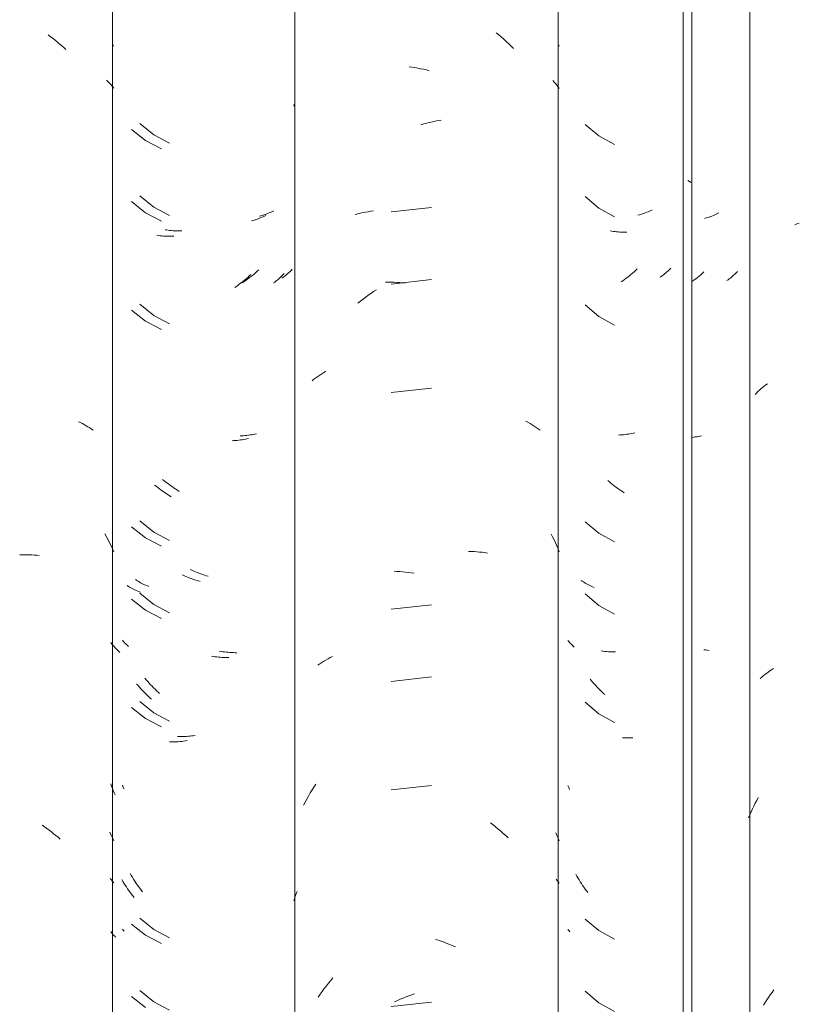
# Model space of a CAD drawing. Header units: metres. Extents: x -27.3 to 21, y -0.3 to 10.3.
# Tile 164 of 255: x 14.573 to 14.898, y 3.462 to 3.873. Entities that reach past the tile are written whole.
import ezdxf

# ---------------------------------------------------------------- set-up
doc = ezdxf.new("R2010")
doc.units = ezdxf.units.M
doc.layers.add('A-GLAZ-CWMG', color=7, linetype='Continuous', lineweight=5)

# ---------------------------------------------------------------- blocks, each defined once
blk = doc.blocks.new('FP_251-FACHADA 03')
at = {"layer": 'A-GLAZ-CWMG', "color": 9, "true_color": 0xc0c0c0}
for p, q in [((20.06759, 3.60991), (20.06684, 3.61002)), ((20.06833, 3.60981), (20.06759, 3.60991)), ((20.06908, 3.60972), (20.06833, 3.60981))]:
    blk.add_line(p, q, dxfattribs=at)
blk = doc.blocks.new('Rectangular Mullion - Telha Fibrocimento - Ondulada-2565197-FACHADA 03')
at = {"layer": 'A-GLAZ-CWMG'}
blk.add_blockref('FP_251-FACHADA 03', (0, 0), dxfattribs=at)
blk = doc.blocks.new('FP_258-FACHADA 03')
at = {"layer": 'A-GLAZ-CWMG', "color": 9, "true_color": 0xc0c0c0}
for p, q in [((20.10568, 3.78766), (20.10658, 3.78795)), ((20.1048, 3.78735), (20.10568, 3.78766)), ((20.08937, 3.71768), (20.08999, 3.71826)), ((20.08999, 3.71826), (20.09062, 3.71883)), ((20.09062, 3.71883), (20.09127, 3.71938)), ((20.09127, 3.71938), (20.09193, 3.71993)), ((20.09193, 3.71993), (20.09261, 3.72046)), ((20.09261, 3.72046), (20.0933, 3.72099)), ((20.08818, 3.71648), (20.08877, 3.71709)), ((20.08877, 3.71709), (20.08937, 3.71768)), ((20.09093, 3.59852), (20.09159, 3.59908)), ((20.09159, 3.59908), (20.09226, 3.59962)), ((20.09226, 3.59962), (20.09294, 3.60015)), ((20.09294, 3.60015), (20.09364, 3.60066)), ((20.09364, 3.60066), (20.09435, 3.60117)), ((20.09435, 3.60117), (20.09508, 3.60166)), ((20.09508, 3.60166), (20.09582, 3.60214)), ((20.09029, 3.59796), (20.09093, 3.59852)), ((20.08766, 3.54477), (20.08826, 3.54596)), ((20.08826, 3.54596), (20.08888, 3.54714)), ((20.08888, 3.54714), (20.08951, 3.54832)), ((20.08598, 3.54112), (20.08652, 3.54234)), ((20.08652, 3.54234), (20.08709, 3.54356)), ((20.08709, 3.54356), (20.08766, 3.54477)), ((20.08545, 3.53988), (20.08598, 3.54112)), ((20.09526, 3.46702), (20.09601, 3.46803)), ((20.09243, 3.46283), (20.09312, 3.4639)), ((20.09312, 3.4639), (20.09382, 3.46495)), ((20.09382, 3.46495), (20.09453, 3.46599)), ((20.09453, 3.46599), (20.09526, 3.46702)), ((20.09175, 3.46176), (20.09243, 3.46283))]:
    blk.add_line(p, q, dxfattribs=at)
blk = doc.blocks.new('FP_259-FACHADA 03')
at = {"layer": 'A-GLAZ-CWMG', "color": 9, "true_color": 0xc0c0c0}
for p, q in [((20.01721, 3.82921), (20.02297, 3.82445)), ((20.02297, 3.82445), (20.02951, 3.82081)), ((20.01721, 3.79906), (20.02297, 3.7943)), ((20.02297, 3.7943), (20.02951, 3.79067)), ((20.07252, 3.79195), (20.07195, 3.79169)), ((20.07309, 3.79223), (20.07252, 3.79195)), ((20.06769, 3.79015), (20.06705, 3.78998)), ((20.06832, 3.79034), (20.06769, 3.79015)), ((20.06895, 3.79053), (20.06832, 3.79034)), ((20.06956, 3.79074), (20.06895, 3.79053)), ((20.07017, 3.79096), (20.06956, 3.79074)), ((20.07077, 3.7912), (20.07017, 3.79096)), ((20.07136, 3.79144), (20.07077, 3.7912)), ((20.07195, 3.79169), (20.07136, 3.79144)), ((20.02833, 3.78465), (20.02766, 3.78477)), ((20.02901, 3.78455), (20.02833, 3.78465)), ((20.0297, 3.78446), (20.02901, 3.78455)), ((20.03039, 3.78438), (20.0297, 3.78446)), ((20.03108, 3.78432), (20.03039, 3.78438)), ((20.03178, 3.78427), (20.03108, 3.78432)), ((20.03249, 3.78423), (20.03178, 3.78427)), ((20.0332, 3.7842), (20.03249, 3.78423)), ((20.03391, 3.78419), (20.0332, 3.7842)), ((20.03463, 3.78419), (20.03391, 3.78419)), ((20.06679, 3.76762), (20.06614, 3.76703)), ((20.08045, 3.76743), (20.08004, 3.76702)), ((20.08084, 3.76784), (20.08045, 3.76743)), ((20.06279, 3.76427), (20.0621, 3.76375)), ((20.06347, 3.76479), (20.06279, 3.76427)), ((20.06415, 3.76533), (20.06347, 3.76479)), ((20.06482, 3.76589), (20.06415, 3.76533)), ((20.06548, 3.76645), (20.06482, 3.76589)), ((20.06614, 3.76703), (20.06548, 3.76645)), ((20.07689, 3.76437), (20.0764, 3.76402)), ((20.07737, 3.76472), (20.07689, 3.76437)), ((20.07785, 3.76508), (20.07737, 3.76472)), ((20.07831, 3.76545), (20.07785, 3.76508)), ((20.07876, 3.76583), (20.07831, 3.76545)), ((20.0792, 3.76622), (20.07876, 3.76583)), ((20.07963, 3.76661), (20.0792, 3.76622)), ((20.08004, 3.76702), (20.07963, 3.76661)), ((20.01721, 3.75385), (20.02297, 3.74909)), ((20.02297, 3.74909), (20.02951, 3.74546)), ((20.06246, 3.69867), (20.06182, 3.6986)), ((20.06315, 3.69876), (20.06246, 3.69867)), ((20.06382, 3.69886), (20.06315, 3.69876)), ((20.0645, 3.69898), (20.06382, 3.69886)), ((20.06516, 3.69911), (20.0645, 3.69898)), ((20.06582, 3.69925), (20.06516, 3.69911)), ((20.02734, 3.68003), (20.02667, 3.68059)), ((20.02801, 3.67947), (20.02734, 3.68003)), ((20.02868, 3.67894), (20.02801, 3.67947)), ((20.02937, 3.67841), (20.02868, 3.67894)), ((20.03005, 3.67789), (20.02937, 3.67841)), ((20.03075, 3.67739), (20.03005, 3.67789)), ((20.03145, 3.6769), (20.03075, 3.67739)), ((20.03215, 3.67643), (20.03145, 3.6769)), ((20.03286, 3.67597), (20.03215, 3.67643)), ((20.03357, 3.67552), (20.03286, 3.67597)), ((20.01721, 3.66342), (20.02297, 3.65866)), ((20.02297, 3.65866), (20.02951, 3.65503)), ((20.01601, 3.63861), (20.01551, 3.63895)), ((20.01652, 3.63828), (20.01601, 3.63861)), ((20.01704, 3.63796), (20.01652, 3.63828)), ((20.01757, 3.63765), (20.01704, 3.63796)), ((20.01812, 3.63735), (20.01757, 3.63765)), ((20.01867, 3.63706), (20.01812, 3.63735)), ((20.01923, 3.63678), (20.01867, 3.63706)), ((20.01979, 3.63651), (20.01923, 3.63678)), ((20.02037, 3.63625), (20.01979, 3.63651)), ((20.02096, 3.636), (20.02037, 3.63625)), ((20.01721, 3.63328), (20.02297, 3.62852)), ((20.02297, 3.62852), (20.02951, 3.62488)), ((20.0104, 3.61347), (20.01007, 3.61388)), ((20.01075, 3.61306), (20.0104, 3.61347)), ((20.0111, 3.61266), (20.01075, 3.61306)), ((20.01147, 3.61226), (20.0111, 3.61266)), ((20.01184, 3.61187), (20.01147, 3.61226)), ((20.01223, 3.61149), (20.01184, 3.61187)), ((20.01263, 3.61111), (20.01223, 3.61149)), ((20.01992, 3.59705), (20.01935, 3.59775)), ((20.0205, 3.59636), (20.01992, 3.59705)), ((20.02109, 3.59569), (20.0205, 3.59636)), ((20.02169, 3.59502), (20.02109, 3.59569)), ((20.02229, 3.59436), (20.02169, 3.59502)), ((20.02291, 3.59372), (20.02229, 3.59436)), ((20.02353, 3.59309), (20.02291, 3.59372)), ((20.02416, 3.59247), (20.02353, 3.59309)), ((20.0248, 3.59186), (20.02416, 3.59247)), ((20.02544, 3.59126), (20.0248, 3.59186)), ((20.01721, 3.58806), (20.02297, 3.5833)), ((20.02297, 3.5833), (20.02951, 3.57967)), ((20.03358, 3.57319), (20.03287, 3.57321)), ((20.0343, 3.57319), (20.03358, 3.57319)), ((20.03502, 3.5732), (20.0343, 3.57319)), ((20.03575, 3.57322), (20.03502, 3.5732)), ((20.03647, 3.57325), (20.03575, 3.57322)), ((20.03721, 3.5733), (20.03647, 3.57325)), ((20.01041, 3.55257), (20.01007, 3.55341)), ((20.01076, 3.55174), (20.01041, 3.55257)), ((20.01377, 3.51556), (20.01332, 3.51637)), ((20.01423, 3.51476), (20.01377, 3.51556)), ((20.0147, 3.51396), (20.01423, 3.51476)), ((20.01518, 3.51318), (20.0147, 3.51396)), ((20.01568, 3.5124), (20.01518, 3.51318)), ((20.01618, 3.51164), (20.01568, 3.5124)), ((20.0167, 3.51088), (20.01618, 3.51164)), ((20.01722, 3.51013), (20.0167, 3.51088)), ((20.01776, 3.5094), (20.01722, 3.51013)), ((20.0183, 3.50867), (20.01776, 3.5094)), ((20.01721, 3.49764), (20.02297, 3.49288)), ((20.01033, 3.49298), (20.01007, 3.49331)), ((20.0106, 3.49266), (20.01033, 3.49298)), ((20.01088, 3.49233), (20.0106, 3.49266)), ((20.02297, 3.49288), (20.02951, 3.48924)), ((20.01721, 3.46749), (20.02297, 3.46273)), ((20.02297, 3.46273), (20.02951, 3.4591))]:
    blk.add_line(p, q, dxfattribs=at)
blk = doc.blocks.new('FP_260-FACHADA 03')
at = {"layer": 'A-GLAZ-CWMG', "color": 9, "true_color": 0xc0c0c0}
for p, q in [((19.98011, 3.86742), (19.98118, 3.86655)), ((19.98118, 3.86655), (19.98223, 3.86566)), ((19.98223, 3.86566), (19.98328, 3.86475)), ((19.98328, 3.86475), (19.98431, 3.86382)), ((19.98431, 3.86382), (19.98533, 3.86287)), ((19.98533, 3.86287), (19.98633, 3.8619)), ((19.98633, 3.8619), (19.98733, 3.86091)), ((20.00629, 3.8622), (20.00643, 3.86186)), ((19.94372, 3.85324), (19.94492, 3.85307)), ((19.94492, 3.85307), (19.94612, 3.85288)), ((19.94612, 3.85288), (19.94732, 3.85267)), ((19.94732, 3.85267), (19.94853, 3.85243)), ((19.94853, 3.85243), (19.94974, 3.85217)), ((19.94974, 3.85217), (19.95095, 3.85189)), ((19.95095, 3.85189), (19.95216, 3.85158)), ((20.00372, 3.84748), (20.0043, 3.84684)), ((20.0043, 3.84684), (20.00485, 3.8462)), ((20.00485, 3.8462), (20.0054, 3.84554)), ((20.0054, 3.84554), (20.00592, 3.84488)), ((20.00592, 3.84488), (20.00643, 3.84421)), ((19.89555, 3.83685), (19.89582, 3.8376)), ((19.94863, 3.82904), (19.94984, 3.82939)), ((19.94984, 3.82939), (19.95104, 3.82972)), ((19.95104, 3.82972), (19.95225, 3.83003)), ((19.95225, 3.83003), (19.95346, 3.83031)), ((19.95346, 3.83031), (19.95467, 3.83057)), ((19.95467, 3.83057), (19.95588, 3.83081)), ((19.95588, 3.83081), (19.95708, 3.83102)), ((19.92127, 3.79164), (19.92233, 3.79191)), ((19.92233, 3.79191), (19.9234, 3.79215)), ((19.9234, 3.79215), (19.92448, 3.79238)), ((19.92448, 3.79238), (19.92557, 3.79259)), ((19.92557, 3.79259), (19.92667, 3.79277)), ((19.92667, 3.79277), (19.92778, 3.79294)), ((19.92778, 3.79294), (19.9289, 3.79308)), ((19.95303, 3.79455), (19.93627, 3.79266)), ((19.93389, 3.7633), (19.93505, 3.76333)), ((19.93505, 3.76333), (19.93622, 3.76333)), ((19.93622, 3.76333), (19.93739, 3.76331)), ((19.95303, 3.76441), (19.93627, 3.76252)), ((19.93739, 3.76331), (19.93857, 3.76326)), ((19.93857, 3.76326), (19.93975, 3.7632)), ((19.93975, 3.7632), (19.94094, 3.76311)), ((19.92782, 3.75866), (19.92894, 3.75942)), ((19.92894, 3.75942), (19.93007, 3.76015)), ((19.94094, 3.76311), (19.94213, 3.76299)), ((19.92236, 3.75455), (19.92343, 3.75542)), ((19.92343, 3.75542), (19.92451, 3.75626)), ((19.92451, 3.75626), (19.92561, 3.75708)), ((19.92561, 3.75708), (19.92671, 3.75788)), ((19.92671, 3.75788), (19.92782, 3.75866)), ((19.90811, 3.72572), (19.90897, 3.72625)), ((19.90327, 3.72223), (19.90403, 3.72285)), ((19.90403, 3.72285), (19.90481, 3.72346)), ((19.90481, 3.72346), (19.90561, 3.72405)), ((19.90561, 3.72405), (19.90642, 3.72462)), ((19.90642, 3.72462), (19.90726, 3.72518)), ((19.90726, 3.72518), (19.90811, 3.72572)), ((19.95303, 3.7192), (19.93627, 3.7173)), ((19.99244, 3.70539), (19.99334, 3.70489)), ((19.99334, 3.70489), (19.99422, 3.70438)), ((19.99422, 3.70438), (19.99509, 3.70386)), ((19.99509, 3.70386), (19.99594, 3.70332)), ((19.99594, 3.70332), (19.99677, 3.70276)), ((19.99677, 3.70276), (19.99759, 3.70218)), ((19.99759, 3.70218), (19.99839, 3.70159)), ((20.00304, 3.65825), (20.00365, 3.65704)), ((20.00365, 3.65704), (20.00424, 3.65583)), ((20.00424, 3.65583), (20.00481, 3.6546)), ((20.00481, 3.6546), (20.00537, 3.65337)), ((20.00537, 3.65337), (20.00591, 3.65212)), ((19.96853, 3.65103), (19.96969, 3.651)), ((19.96969, 3.651), (19.97084, 3.65095)), ((19.97084, 3.65095), (19.97198, 3.65087)), ((19.97198, 3.65087), (19.97312, 3.65077)), ((19.97312, 3.65077), (19.97425, 3.65065)), ((19.97425, 3.65065), (19.97537, 3.65051)), ((19.97537, 3.65051), (19.97648, 3.65035)), ((20.00591, 3.65212), (20.00643, 3.65086)), ((19.93744, 3.64273), (19.93862, 3.64269)), ((19.93862, 3.64269), (19.93981, 3.64262)), ((19.93981, 3.64262), (19.941, 3.64253)), ((19.941, 3.64253), (19.94219, 3.64242)), ((19.94219, 3.64242), (19.94339, 3.64228)), ((19.94339, 3.64228), (19.94459, 3.64212)), ((19.94459, 3.64212), (19.94579, 3.64193)), ((19.95303, 3.62877), (19.93627, 3.62687)), ((19.9108, 3.6067), (19.91171, 3.60717)), ((19.90565, 3.6035), (19.90646, 3.60408)), ((19.90646, 3.60408), (19.9073, 3.60463)), ((19.9073, 3.60463), (19.90815, 3.60518)), ((19.90815, 3.60518), (19.90901, 3.6057)), ((19.90901, 3.6057), (19.9099, 3.60621)), ((19.9099, 3.60621), (19.9108, 3.6067)), ((19.95303, 3.59863), (19.93627, 3.59673)), ((19.90399, 3.55271), (19.90477, 3.55394)), ((19.90176, 3.54896), (19.90248, 3.55023)), ((19.90248, 3.55023), (19.90323, 3.55148)), ((19.90323, 3.55148), (19.90399, 3.55271)), ((19.95303, 3.55341), (19.93627, 3.55152)), ((19.8997, 3.54508), (19.90037, 3.54639)), ((19.90037, 3.54639), (19.90106, 3.54768)), ((19.90106, 3.54768), (19.90176, 3.54896)), ((19.97769, 3.53772), (19.97878, 3.53689)), ((19.97878, 3.53689), (19.97986, 3.53605)), ((19.97986, 3.53605), (19.98093, 3.53518)), ((19.98093, 3.53518), (19.98199, 3.5343)), ((19.98199, 3.5343), (19.98304, 3.53339)), ((19.98304, 3.53339), (19.98407, 3.53247)), ((20.00499, 3.53365), (20.00548, 3.53254)), ((19.98407, 3.53247), (19.98509, 3.53152)), ((20.00548, 3.53254), (20.00596, 3.53142)), ((20.00596, 3.53142), (20.00643, 3.53029)), ((20.00512, 3.51431), (20.00557, 3.51376)), ((20.00557, 3.51376), (20.006, 3.5132)), ((20.006, 3.5132), (20.00643, 3.51264)), ((19.89652, 3.50783), (19.89703, 3.50909)), ((19.89555, 3.50528), (19.89602, 3.50656)), ((19.89602, 3.50656), (19.89652, 3.50783)), ((19.95474, 3.48913), (19.95595, 3.48875)), ((19.95595, 3.48875), (19.95715, 3.48835)), ((19.95715, 3.48835), (19.95835, 3.48792)), ((19.95835, 3.48792), (19.95955, 3.48747)), ((19.95955, 3.48747), (19.96075, 3.487)), ((19.96075, 3.487), (19.96194, 3.4865)), ((19.96194, 3.4865), (19.96313, 3.48598)), ((19.91009, 3.47086), (19.911, 3.47197)), ((19.911, 3.47197), (19.91191, 3.47305)), ((19.90664, 3.46628), (19.90748, 3.46745)), ((19.90748, 3.46745), (19.90833, 3.46861)), ((19.90833, 3.46861), (19.90921, 3.46974)), ((19.90921, 3.46974), (19.91009, 3.47086)), ((19.90582, 3.4651), (19.90664, 3.46628)), ((19.9377, 3.46302), (19.93888, 3.46358)), ((19.93888, 3.46358), (19.94007, 3.46413)), ((19.94007, 3.46413), (19.94126, 3.46465)), ((19.94126, 3.46465), (19.94245, 3.46514)), ((19.94245, 3.46514), (19.94365, 3.46561)), ((19.94365, 3.46561), (19.94485, 3.46606)), ((19.94485, 3.46606), (19.94605, 3.46649)), ((19.95303, 3.46298), (19.93627, 3.46109))]:
    blk.add_line(p, q, dxfattribs=at)
blk = doc.blocks.new('FP_261-FACHADA 03')
at = {"layer": 'A-GLAZ-CWMG', "color": 9, "true_color": 0xc0c0c0}
for p, q in [((19.82779, 3.82709), (19.83369, 3.82249)), ((19.83369, 3.82249), (19.84034, 3.81902)), ((19.82779, 3.79695), (19.83369, 3.79234)), ((19.83369, 3.79234), (19.84034, 3.78888)), ((19.87855, 3.78908), (19.87792, 3.7889)), ((19.87918, 3.78928), (19.87855, 3.78908)), ((19.8798, 3.78949), (19.87918, 3.78928)), ((19.88041, 3.7897), (19.8798, 3.78949)), ((19.88102, 3.78993), (19.88041, 3.7897)), ((19.88161, 3.79017), (19.88102, 3.78993)), ((19.8822, 3.79042), (19.88161, 3.79017)), ((19.88278, 3.79068), (19.8822, 3.79042)), ((19.88335, 3.79095), (19.88278, 3.79068)), ((19.88391, 3.79123), (19.88335, 3.79095)), ((19.83915, 3.78283), (19.83846, 3.78293)), ((19.83983, 3.78275), (19.83915, 3.78283)), ((19.84053, 3.78267), (19.83983, 3.78275)), ((19.84123, 3.78261), (19.84053, 3.78267)), ((19.84193, 3.78256), (19.84123, 3.78261)), ((19.84264, 3.78253), (19.84193, 3.78256)), ((19.84335, 3.78251), (19.84264, 3.78253)), ((19.84407, 3.7825), (19.84335, 3.78251)), ((19.84479, 3.7825), (19.84407, 3.7825)), ((19.84551, 3.78252), (19.84479, 3.7825)), ((19.87436, 3.76367), (19.87368, 3.76313)), ((19.87503, 3.76422), (19.87436, 3.76367)), ((19.8757, 3.76478), (19.87503, 3.76422)), ((19.87636, 3.76536), (19.8757, 3.76478)), ((19.87701, 3.76594), (19.87636, 3.76536)), ((19.87766, 3.76654), (19.87701, 3.76594)), ((19.88768, 3.76341), (19.88719, 3.76306)), ((19.88816, 3.76377), (19.88768, 3.76341)), ((19.88863, 3.76414), (19.88816, 3.76377)), ((19.88908, 3.76451), (19.88863, 3.76414)), ((19.88953, 3.7649), (19.88908, 3.76451)), ((19.88997, 3.76529), (19.88953, 3.7649)), ((19.89039, 3.76569), (19.88997, 3.76529)), ((19.8908, 3.76609), (19.89039, 3.76569)), ((19.8912, 3.76651), (19.8908, 3.76609)), ((19.89159, 3.76693), (19.8912, 3.76651)), ((19.87162, 3.76159), (19.87092, 3.7611)), ((19.87231, 3.76209), (19.87162, 3.76159)), ((19.873, 3.7626), (19.87231, 3.76209)), ((19.87368, 3.76313), (19.873, 3.7626)), ((19.82779, 3.75173), (19.83369, 3.74713)), ((19.83369, 3.74713), (19.84034, 3.74366)), ((19.87267, 3.69744), (19.87198, 3.69736)), ((19.87336, 3.69753), (19.87267, 3.69744)), ((19.87404, 3.69763), (19.87336, 3.69753)), ((19.87471, 3.69774), (19.87404, 3.69763)), ((19.87538, 3.69787), (19.87471, 3.69774)), ((19.87604, 3.69801), (19.87538, 3.69787)), ((19.8767, 3.69816), (19.87604, 3.69801)), ((19.87058, 3.69725), (19.86987, 3.69721)), ((19.87128, 3.6973), (19.87058, 3.69725)), ((19.87198, 3.69736), (19.87128, 3.6973)), ((19.83814, 3.67818), (19.83746, 3.67872)), ((19.83882, 3.67764), (19.83814, 3.67818)), ((19.8395, 3.67712), (19.83882, 3.67764)), ((19.84019, 3.67661), (19.8395, 3.67712)), ((19.84089, 3.67611), (19.84019, 3.67661)), ((19.84159, 3.67563), (19.84089, 3.67611)), ((19.8423, 3.67516), (19.84159, 3.67563)), ((19.84301, 3.6747), (19.8423, 3.67516)), ((19.84372, 3.67425), (19.84301, 3.6747)), ((19.84444, 3.67382), (19.84372, 3.67425)), ((19.82779, 3.6613), (19.83369, 3.6567)), ((19.83369, 3.6567), (19.84034, 3.65323)), ((19.84975, 3.64093), (19.84901, 3.64127)), ((19.8505, 3.64061), (19.84975, 3.64093)), ((19.85124, 3.6403), (19.8505, 3.64061)), ((19.85199, 3.64), (19.85124, 3.6403)), ((19.85274, 3.63972), (19.85199, 3.64)), ((19.82655, 3.63645), (19.82603, 3.63678)), ((19.82708, 3.63614), (19.82655, 3.63645)), ((19.82762, 3.63583), (19.82708, 3.63614)), ((19.82817, 3.63554), (19.82762, 3.63583)), ((19.85349, 3.63945), (19.85274, 3.63972)), ((19.85424, 3.63919), (19.85349, 3.63945)), ((19.855, 3.63895), (19.85424, 3.63919)), ((19.85575, 3.63872), (19.855, 3.63895)), ((19.8565, 3.6385), (19.85575, 3.63872)), ((19.82872, 3.63525), (19.82817, 3.63554)), ((19.82929, 3.63498), (19.82872, 3.63525)), ((19.82986, 3.63471), (19.82929, 3.63498)), ((19.83045, 3.63446), (19.82986, 3.63471)), ((19.83104, 3.63422), (19.83045, 3.63446)), ((19.83164, 3.63398), (19.83104, 3.63422)), ((19.82779, 3.63116), (19.83369, 3.62656)), ((19.83369, 3.62656), (19.84034, 3.62309)), ((19.81948, 3.61259), (19.81915, 3.61304)), ((19.81983, 3.61215), (19.81948, 3.61259)), ((19.82019, 3.61171), (19.81983, 3.61215)), ((19.82056, 3.61128), (19.82019, 3.61171)), ((19.82095, 3.61086), (19.82056, 3.61128)), ((19.82134, 3.61045), (19.82095, 3.61086)), ((19.82175, 3.61004), (19.82134, 3.61045)), ((19.82216, 3.60964), (19.82175, 3.61004)), ((19.82259, 3.60924), (19.82216, 3.60964)), ((19.82303, 3.60886), (19.82259, 3.60924)), ((19.86193, 3.6072), (19.86118, 3.60732)), ((19.86267, 3.6071), (19.86193, 3.6072)), ((19.86341, 3.607), (19.86267, 3.6071)), ((19.86415, 3.60693), (19.86341, 3.607)), ((19.86489, 3.60686), (19.86415, 3.60693)), ((19.86562, 3.60681), (19.86489, 3.60686)), ((19.86635, 3.60677), (19.86562, 3.60681)), ((19.86708, 3.60675), (19.86635, 3.60677)), ((19.86781, 3.60674), (19.86708, 3.60675)), ((19.86852, 3.60674), (19.86781, 3.60674)), ((19.83058, 3.59501), (19.82999, 3.59569)), ((19.83117, 3.59434), (19.83058, 3.59501)), ((19.83178, 3.59368), (19.83117, 3.59434)), ((19.83239, 3.59302), (19.83178, 3.59368)), ((19.83301, 3.59239), (19.83239, 3.59302)), ((19.83363, 3.59176), (19.83301, 3.59239)), ((19.83427, 3.59114), (19.83363, 3.59176)), ((19.83491, 3.59054), (19.83427, 3.59114)), ((19.83556, 3.58994), (19.83491, 3.59054)), ((19.83621, 3.58936), (19.83556, 3.58994)), ((19.82779, 3.58595), (19.83369, 3.58134)), ((19.83369, 3.58134), (19.84034, 3.57788)), ((19.84446, 3.5715), (19.84374, 3.5715)), ((19.84518, 3.57151), (19.84446, 3.5715)), ((19.84591, 3.57153), (19.84518, 3.57151)), ((19.84664, 3.57157), (19.84591, 3.57153)), ((19.84737, 3.57162), (19.84664, 3.57157)), ((19.84811, 3.57168), (19.84737, 3.57162)), ((19.84885, 3.57176), (19.84811, 3.57168)), ((19.84959, 3.57185), (19.84885, 3.57176)), ((19.85033, 3.57195), (19.84959, 3.57185)), ((19.85108, 3.57207), (19.85033, 3.57195)), ((19.81951, 3.55309), (19.81915, 3.55402)), ((19.81988, 3.55216), (19.81951, 3.55309)), ((19.82026, 3.55124), (19.81988, 3.55216)), ((19.82066, 3.55033), (19.82026, 3.55124)), ((19.82107, 3.54943), (19.82066, 3.55033)), ((19.82422, 3.51334), (19.82375, 3.51413)), ((19.8247, 3.51255), (19.82422, 3.51334)), ((19.82519, 3.51177), (19.8247, 3.51255)), ((19.8257, 3.511), (19.82519, 3.51177)), ((19.82621, 3.51024), (19.8257, 3.511)), ((19.82673, 3.50949), (19.82621, 3.51024)), ((19.82726, 3.50875), (19.82673, 3.50949)), ((19.8278, 3.50801), (19.82726, 3.50875)), ((19.82835, 3.50729), (19.8278, 3.50801)), ((19.82891, 3.50658), (19.82835, 3.50729)), ((19.81946, 3.49205), (19.81915, 3.49247)), ((19.81979, 3.49163), (19.81946, 3.49205)), ((19.82779, 3.49552), (19.83369, 3.49091)), ((19.82012, 3.49122), (19.81979, 3.49163)), ((19.82047, 3.49082), (19.82012, 3.49122)), ((19.82083, 3.49042), (19.82047, 3.49082)), ((19.82119, 3.49003), (19.82083, 3.49042)), ((19.83369, 3.49091), (19.84034, 3.48745)), ((19.82779, 3.46537), (19.83369, 3.46077))]:
    blk.add_line(p, q, dxfattribs=at)
blk = doc.blocks.new('Rectangular Mullion - Telha Fibrocimento - Ondulada-V252-FACHADA 03')
at = {"layer": 'A-GLAZ-CWMG'}
for p, q in [((20.00591, 4.13466), (20.00591, 2.77941)), ((20.08597, 4.13427), (20.08597, 2.77902)), ((19.89608, 4.13223), (19.89608, 2.77698))]:
    blk.add_line(p, q, dxfattribs=at)
for name in ['FP_258-FACHADA 03', 'FP_260-FACHADA 03', 'FP_259-FACHADA 03', 'FP_261-FACHADA 03']:
    blk.add_blockref(name, (0, 0), dxfattribs=at)
blk = doc.blocks.new('FP_267-FACHADA 03')
at = {"layer": 'A-GLAZ-CWMG', "color": 9, "true_color": 0xc0c0c0}
for p, q in [((20.04174, 3.79205), (20.04113, 3.79184)), ((20.04235, 3.79228), (20.04174, 3.79205)), ((20.04295, 3.79252), (20.04235, 3.79228)), ((20.04353, 3.79277), (20.04295, 3.79252)), ((20.04411, 3.79303), (20.04353, 3.79277)), ((20.04468, 3.79329), (20.04411, 3.79303)), ((20.04525, 3.79357), (20.04468, 3.79329)), ((20.03988, 3.79144), (20.03925, 3.79126)), ((20.04051, 3.79163), (20.03988, 3.79144)), ((20.04113, 3.79184), (20.04051, 3.79163)), ((20.03768, 3.76771), (20.03702, 3.76714)), ((20.03834, 3.7683), (20.03768, 3.76771)), ((20.03898, 3.7689), (20.03834, 3.7683)), ((20.05132, 3.76762), (20.05088, 3.76723)), ((20.05174, 3.76802), (20.05132, 3.76762)), ((20.05216, 3.76842), (20.05174, 3.76802)), ((20.05256, 3.76884), (20.05216, 3.76842)), ((20.05295, 3.76926), (20.05256, 3.76884)), ((20.03294, 3.76396), (20.03224, 3.76347)), ((20.03363, 3.76446), (20.03294, 3.76396)), ((20.03432, 3.76497), (20.03363, 3.76446)), ((20.03501, 3.76549), (20.03432, 3.76497)), ((20.03569, 3.76603), (20.03501, 3.76549)), ((20.03636, 3.76658), (20.03569, 3.76603)), ((20.03702, 3.76714), (20.03636, 3.76658)), ((20.04902, 3.76575), (20.04853, 3.7654)), ((20.0495, 3.7661), (20.04902, 3.76575)), ((20.04997, 3.76647), (20.0495, 3.7661)), ((20.05043, 3.76685), (20.04997, 3.76647)), ((20.05088, 3.76723), (20.05043, 3.76685)), ((20.0319, 3.69962), (20.03119, 3.69958)), ((20.0326, 3.69967), (20.0319, 3.69962)), ((20.0333, 3.69973), (20.0326, 3.69967)), ((20.03399, 3.69981), (20.0333, 3.69973)), ((20.03468, 3.69989), (20.03399, 3.69981)), ((20.03536, 3.69999), (20.03468, 3.69989)), ((20.03604, 3.70011), (20.03536, 3.69999)), ((20.03671, 3.70023), (20.03604, 3.70011)), ((20.03737, 3.70037), (20.03671, 3.70023)), ((20.03803, 3.70051), (20.03737, 3.70037)), ((20.02473, 3.60939), (20.02399, 3.60948)), ((20.02547, 3.60931), (20.02473, 3.60939)), ((20.02621, 3.60925), (20.02547, 3.60931)), ((20.02694, 3.60919), (20.02621, 3.60925)), ((20.02767, 3.60916), (20.02694, 3.60919)), ((20.0284, 3.60913), (20.02767, 3.60916)), ((20.02912, 3.60912), (20.0284, 3.60913)), ((20.02984, 3.60912), (20.02912, 3.60912))]:
    blk.add_line(p, q, dxfattribs=at)
blk = doc.blocks.new('FP_269-FACHADA 03')
at = {"layer": 'A-GLAZ-CWMG', "color": 9, "true_color": 0xc0c0c0}
for p, q in [((19.83127, 3.82954), (19.8371, 3.82486)), ((19.8371, 3.82486), (19.8437, 3.82132)), ((19.83127, 3.7994), (19.8371, 3.79472)), ((19.8371, 3.79472), (19.8437, 3.79117)), ((19.88497, 3.79211), (19.88437, 3.79188)), ((19.88556, 3.79236), (19.88497, 3.79211)), ((19.88614, 3.79262), (19.88556, 3.79236)), ((19.88671, 3.79288), (19.88614, 3.79262)), ((19.88727, 3.79316), (19.88671, 3.79288)), ((19.8819, 3.79104), (19.88126, 3.79086)), ((19.88253, 3.79124), (19.8819, 3.79104)), ((19.88315, 3.79144), (19.88253, 3.79124)), ((19.88376, 3.79165), (19.88315, 3.79144)), ((19.88437, 3.79188), (19.88376, 3.79165)), ((19.84251, 3.78514), (19.84184, 3.78525)), ((19.8432, 3.78505), (19.84251, 3.78514)), ((19.84389, 3.78497), (19.8432, 3.78505)), ((19.84458, 3.7849), (19.84389, 3.78497)), ((19.84528, 3.78484), (19.84458, 3.7849)), ((19.84599, 3.7848), (19.84528, 3.78484)), ((19.8467, 3.78477), (19.84599, 3.7848)), ((19.84741, 3.78475), (19.8467, 3.78477)), ((19.84813, 3.78475), (19.84741, 3.78475)), ((19.84885, 3.78476), (19.84813, 3.78475)), ((19.8797, 3.76733), (19.87904, 3.76676)), ((19.88035, 3.76791), (19.8797, 3.76733)), ((19.881, 3.76851), (19.88035, 3.76791)), ((19.89378, 3.76759), (19.89335, 3.76719)), ((19.89419, 3.76799), (19.89378, 3.76759)), ((19.89459, 3.7684), (19.89419, 3.76799)), ((19.89498, 3.76882), (19.89459, 3.7684)), ((19.87494, 3.7636), (19.87424, 3.76311)), ((19.87564, 3.76409), (19.87494, 3.7636)), ((19.87633, 3.7646), (19.87564, 3.76409)), ((19.87702, 3.76512), (19.87633, 3.7646)), ((19.87769, 3.76566), (19.87702, 3.76512)), ((19.87837, 3.7662), (19.87769, 3.76566)), ((19.87904, 3.76676), (19.87837, 3.7662)), ((19.89106, 3.76532), (19.89056, 3.76498)), ((19.89154, 3.76568), (19.89106, 3.76532)), ((19.89201, 3.76604), (19.89154, 3.76568)), ((19.89247, 3.76642), (19.89201, 3.76604)), ((19.89291, 3.7668), (19.89247, 3.76642)), ((19.89335, 3.76719), (19.89291, 3.7668)), ((19.83127, 3.75418), (19.8371, 3.7495)), ((19.8371, 3.7495), (19.8437, 3.74596)), ((19.8739, 3.69926), (19.8732, 3.69923)), ((19.87461, 3.69931), (19.8739, 3.69926)), ((19.87531, 3.69937), (19.87461, 3.69931)), ((19.876, 3.69944), (19.87531, 3.69937)), ((19.87669, 3.69952), (19.876, 3.69944)), ((19.87737, 3.69962), (19.87669, 3.69952)), ((19.87805, 3.69973), (19.87737, 3.69962)), ((19.87872, 3.69985), (19.87805, 3.69973)), ((19.87938, 3.69998), (19.87872, 3.69985)), ((19.88004, 3.70013), (19.87938, 3.69998)), ((19.84151, 3.6805), (19.84085, 3.68105)), ((19.84219, 3.67996), (19.84151, 3.6805)), ((19.84287, 3.67943), (19.84219, 3.67996)), ((19.84356, 3.67891), (19.84287, 3.67943)), ((19.84425, 3.6784), (19.84356, 3.67891)), ((19.84495, 3.67791), (19.84425, 3.6784)), ((19.84565, 3.67743), (19.84495, 3.67791)), ((19.84636, 3.67696), (19.84565, 3.67743)), ((19.84707, 3.67651), (19.84636, 3.67696)), ((19.84779, 3.67607), (19.84707, 3.67651)), ((19.83127, 3.66375), (19.8371, 3.65908)), ((19.8371, 3.65908), (19.8437, 3.65553)), ((19.85308, 3.64313), (19.85234, 3.64347)), ((19.85382, 3.6428), (19.85308, 3.64313)), ((19.85457, 3.64248), (19.85382, 3.6428)), ((19.85531, 3.64217), (19.85457, 3.64248)), ((19.85606, 3.64188), (19.85531, 3.64217)), ((19.85681, 3.6416), (19.85606, 3.64188)), ((19.85756, 3.64134), (19.85681, 3.6416)), ((19.85831, 3.64109), (19.85756, 3.64134)), ((19.85906, 3.64085), (19.85831, 3.64109)), ((19.85981, 3.64063), (19.85906, 3.64085)), ((19.83005, 3.63892), (19.82954, 3.63925)), ((19.83057, 3.6386), (19.83005, 3.63892)), ((19.8311, 3.63829), (19.83057, 3.6386)), ((19.83164, 3.63798), (19.8311, 3.63829)), ((19.83219, 3.63769), (19.83164, 3.63798)), ((19.83275, 3.63741), (19.83219, 3.63769)), ((19.83332, 3.63714), (19.83275, 3.63741)), ((19.83389, 3.63688), (19.83332, 3.63714)), ((19.83448, 3.63663), (19.83389, 3.63688)), ((19.83507, 3.63638), (19.83448, 3.63663)), ((19.83127, 3.63361), (19.8371, 3.62893)), ((19.8371, 3.62893), (19.8437, 3.62539)), ((19.82443, 3.61355), (19.82404, 3.61401)), ((19.82484, 3.6131), (19.82443, 3.61355)), ((19.82526, 3.61266), (19.82484, 3.6131)), ((19.82569, 3.61222), (19.82526, 3.61266)), ((19.82614, 3.61179), (19.82569, 3.61222)), ((19.8266, 3.61137), (19.82614, 3.61179)), ((19.86524, 3.60928), (19.8645, 3.60941)), ((19.86599, 3.60917), (19.86524, 3.60928)), ((19.86673, 3.60907), (19.86599, 3.60917)), ((19.86747, 3.60899), (19.86673, 3.60907)), ((19.86821, 3.60892), (19.86747, 3.60899)), ((19.86894, 3.60886), (19.86821, 3.60892)), ((19.86967, 3.60882), (19.86894, 3.60886)), ((19.8704, 3.60879), (19.86967, 3.60882)), ((19.87112, 3.60877), (19.8704, 3.60879)), ((19.87185, 3.60877), (19.87112, 3.60877)), ((19.83402, 3.59742), (19.83344, 3.59811)), ((19.83461, 3.59674), (19.83402, 3.59742)), ((19.83521, 3.59607), (19.83461, 3.59674)), ((19.83581, 3.59542), (19.83521, 3.59607)), ((19.83642, 3.59477), (19.83581, 3.59542)), ((19.83704, 3.59413), (19.83642, 3.59477)), ((19.83767, 3.59351), (19.83704, 3.59413)), ((19.83831, 3.5929), (19.83767, 3.59351)), ((19.83895, 3.5923), (19.83831, 3.5929)), ((19.8396, 3.59171), (19.83895, 3.5923)), ((19.83127, 3.5884), (19.8371, 3.58372)), ((19.8371, 3.58372), (19.8437, 3.58017)), ((19.8544, 3.57425), (19.85365, 3.57414)), ((19.8478, 3.57375), (19.84708, 3.57376)), ((19.84852, 3.57375), (19.8478, 3.57375)), ((19.84924, 3.57377), (19.84852, 3.57375)), ((19.84997, 3.5738), (19.84924, 3.57377)), ((19.8507, 3.57384), (19.84997, 3.5738)), ((19.85144, 3.57389), (19.8507, 3.57384)), ((19.85217, 3.57396), (19.85144, 3.57389)), ((19.85291, 3.57405), (19.85217, 3.57396)), ((19.85365, 3.57414), (19.85291, 3.57405)), ((19.82435, 3.55271), (19.82404, 3.55345)), ((19.82468, 3.55197), (19.82435, 3.55271)), ((19.82776, 3.51584), (19.8273, 3.51664)), ((19.82823, 3.51504), (19.82776, 3.51584)), ((19.82871, 3.51426), (19.82823, 3.51504)), ((19.82921, 3.51348), (19.82871, 3.51426)), ((19.82971, 3.51271), (19.82921, 3.51348)), ((19.83022, 3.51195), (19.82971, 3.51271)), ((19.83075, 3.5112), (19.83022, 3.51195)), ((19.83128, 3.51047), (19.83075, 3.5112)), ((19.83182, 3.50974), (19.83128, 3.51047)), ((19.83238, 3.50902), (19.83182, 3.50974)), ((19.83127, 3.49797), (19.8371, 3.49329)), ((19.82441, 3.493), (19.82404, 3.49344)), ((19.8248, 3.49257), (19.82441, 3.493)), ((19.8371, 3.49329), (19.8437, 3.48974)), ((19.83127, 3.46783), (19.8371, 3.46315)), ((19.8371, 3.46315), (19.8437, 3.4596))]:
    blk.add_line(p, q, dxfattribs=at)
blk = doc.blocks.new('FP_270-FACHADA 03')
at = {"layer": 'A-GLAZ-CWMG', "color": 9, "true_color": 0xc0c0c0}
for p, q in [((19.79299, 3.86659), (19.79395, 3.86588)), ((19.79395, 3.86588), (19.7949, 3.86515)), ((19.7949, 3.86515), (19.79585, 3.86441)), ((19.79585, 3.86441), (19.79678, 3.86365)), ((19.79678, 3.86365), (19.7977, 3.86287)), ((19.7977, 3.86287), (19.79862, 3.86207)), ((19.79862, 3.86207), (19.79953, 3.86126)), ((19.82016, 3.86244), (19.82044, 3.86181)), ((19.79953, 3.86126), (19.80042, 3.86044)), ((19.81747, 3.84765), (19.8181, 3.847)), ((19.8181, 3.847), (19.81871, 3.84634)), ((19.81871, 3.84634), (19.81931, 3.84567)), ((19.81931, 3.84567), (19.81988, 3.84498)), ((19.81988, 3.84498), (19.82044, 3.84429)), ((19.80572, 3.70514), (19.80653, 3.70475)), ((19.80653, 3.70475), (19.80734, 3.70433)), ((19.80734, 3.70433), (19.80813, 3.70391)), ((19.80813, 3.70391), (19.80891, 3.70347)), ((19.80891, 3.70347), (19.80967, 3.70302)), ((19.80967, 3.70302), (19.81043, 3.70255)), ((19.81043, 3.70255), (19.81117, 3.70207)), ((19.81117, 3.70207), (19.81189, 3.70158)), ((19.81676, 3.6584), (19.81742, 3.65716)), ((19.81742, 3.65716), (19.81806, 3.65591)), ((19.81806, 3.65591), (19.81868, 3.65465)), ((19.81868, 3.65465), (19.81929, 3.65338)), ((19.81929, 3.65338), (19.81987, 3.6521)), ((19.78116, 3.64955), (19.78219, 3.64958)), ((19.78219, 3.64958), (19.78322, 3.6496)), ((19.78322, 3.6496), (19.78424, 3.6496)), ((19.78424, 3.6496), (19.78526, 3.64958)), ((19.78526, 3.64958), (19.78627, 3.64954)), ((19.78627, 3.64954), (19.78728, 3.64949)), ((19.78728, 3.64949), (19.78828, 3.64941)), ((19.78828, 3.64941), (19.78927, 3.64932)), ((19.81987, 3.6521), (19.82044, 3.65081)), ((19.79052, 3.53676), (19.79149, 3.53609)), ((19.79149, 3.53609), (19.79247, 3.53541)), ((19.79247, 3.53541), (19.79343, 3.5347)), ((19.79343, 3.5347), (19.79438, 3.53398)), ((19.79438, 3.53398), (19.79533, 3.53325)), ((19.79533, 3.53325), (19.79627, 3.5325)), ((19.81879, 3.53385), (19.81936, 3.53266)), ((19.79627, 3.5325), (19.7972, 3.53173)), ((19.7972, 3.53173), (19.79812, 3.53094)), ((19.81936, 3.53266), (19.81991, 3.53145)), ((19.81991, 3.53145), (19.82044, 3.53024)), ((19.81893, 3.51452), (19.81945, 3.51393)), ((19.81945, 3.51393), (19.81995, 3.51333)), ((19.81995, 3.51333), (19.82044, 3.51272))]:
    blk.add_line(p, q, dxfattribs=at)
blk = doc.blocks.new('Rectangular Mullion - Telha Fibrocimento - Ondulada-V266-FACHADA 03')
at = {"layer": 'A-GLAZ-CWMG', "true_color": 0xc0c0c0}
h = blk.add_hatch(dxfattribs=at)
h.set_pattern_fill('FP_27', color=9, style=0, pattern_type=2)
h.set_pattern_definition([(315.081, (27.064, -4.324), (0.286173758, -0.270297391), [0.01667, -0.28643, 0.01667, -1.903]), (315.081, (27.064, -4.324), (0.286173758, -0.270297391), [-0.31978, -0.28643, 0.01667, -0.58954, -1.01]), (315.081, (27.064, -4.324), (0.286173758, -0.270297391), [-1.212, 0.01667, -0.28643, 0.01667, -0.69057]), (315.081, (27.064, -4.324), (0.286173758, -0.270297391), [-1.532, -0.1854, 0.01667, -0.4885]), (126.286, (27.172, -4.424), (-0.205045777, 0.24913451), [0.00997, -0.17136, 0.00997, -1.138]), (126.286, (27.172, -4.424), (-0.205045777, 0.24913451), [-0.19131, -0.17136, 0.00997, -0.35269, -0.60444]), (126.286, (27.172, -4.424), (-0.205045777, 0.24913451), [-0.72533, 0.00997, -0.17136, 0.00997, -0.41314]), (126.286, (27.172, -4.424), (-0.205045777, 0.24913451), [-0.91664, -0.11092, 0.00997, -0.29225]), (147.695, (27.208, -4.429), (-0.08113297, 0.021153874), [0.00698, -0.11998, 0.00698, -0.79715]), (147.695, (27.208, -4.429), (-0.08113297, 0.021153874), [-0.13395, -0.11998, 0.00698, -0.24695, -0.42323]), (147.695, (27.208, -4.429), (-0.08113297, 0.021153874), [-0.50787, 0.00698, -0.11998, 0.00698, -0.28928]), (147.695, (27.208, -4.429), (-0.08113297, 0.021153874), [-0.64182, -0.07766, 0.00698, -0.20463])])
h.paths.add_polyline_path([(20.06182, 2.77693), (20.06144, 4.13255), (20.05814, 4.13584), (20.05814, 2.78059), (20.06174, 2.77701)])
at = {"layer": 'A-GLAZ-CWMG'}
for p, q in [((19.81993, 4.13466), (19.81993, 2.77941)), ((20.05814, 4.13584), (20.05814, 2.78059)), ((20.06182, 4.13218), (20.06182, 2.77693))]:
    blk.add_line(p, q, dxfattribs=at)
for name in ['FP_270-FACHADA 03', 'FP_269-FACHADA 03', 'FP_267-FACHADA 03']:
    blk.add_blockref(name, (0, 0), dxfattribs=at)

msp = doc.modelspace()

# ---------------------------------------------------------------- block references
at = {"layer": 'A-GLAZ-CWMG'}
for name in ['Rectangular Mullion - Telha Fibrocimento - Ondulada-V266-FACHADA 03', 'Rectangular Mullion - Telha Fibrocimento - Ondulada-V252-FACHADA 03', 'Rectangular Mullion - Telha Fibrocimento - Ondulada-2565197-FACHADA 03']:
    msp.add_blockref(name, (-5.20782, 0), dxfattribs=at)

doc.saveas('drawing.dxf')
